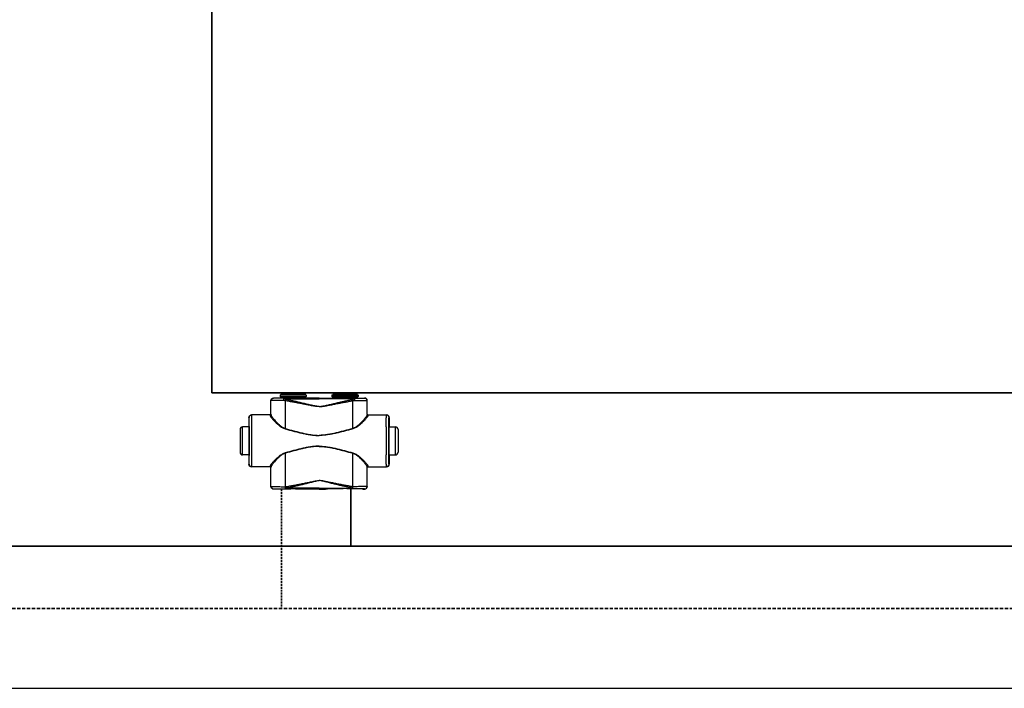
# Model space of a CAD drawing. Header units: millimetres. Extents: x 60394 to 199354, y 20895 to 166073.
# Tile 40 of 256: x 71667 to 72617, y 20895 to 21540. Entities that reach past the tile are written whole.
import ezdxf

# ---------------------------------------------------------------- set-up
doc = ezdxf.new("R2010")
doc.units = ezdxf.units.MM
doc.linetypes.add('VERDECKT', pattern=[9.525, 6.35, -3.175])
for name, color, linetype, lineweight in [('UT_SCHÉMA_PŘÍVOD', 10, 'Continuous', 35), ('UT_SCHÉMA_ZPÁTEČKA', 172, 'VERDECKT', 35), ('UT_ZAŘÍZENÍ - OT', 3, 'Continuous', 35)]:
    doc.layers.add(name, color=color, linetype=linetype, lineweight=lineweight)

msp = doc.modelspace()

# ---------------------------------------------------------------- linework, layer by layer
at = {"color": 0, "linetype": 'Continuous'}
for p, q in [((71918.89, 21178.27), (71918.59, 21177.97)), ((71943.79, 21177.97), (71918.59, 21177.97)), ((71918.59, 21177.97), (71918.59, 21176.57)), ((71918.59, 21176.57), (71919.54, 21175.62)), ((71918.59, 21176.57), (71943.79, 21176.57)), ((71943.49, 21178.27), (71918.89, 21178.27)), ((71942.69, 21179.07), (71919.69, 21179.07)), ((71919.69, 21179.07), (71919.69, 21178.37)), ((71942.69, 21178.37), (71919.69, 21178.37)), ((71941.59, 21180.17), (71920.79, 21180.17)), ((71942.69, 21179.07), (71942.69, 21178.37)), ((71943.79, 21176.57), (71942.83, 21175.62)), ((71943.49, 21178.27), (71943.79, 21177.97)), ((71943.79, 21177.97), (71943.79, 21176.57)), ((71968.89, 21178.27), (71968.59, 21177.97)), ((71968.59, 21177.97), (71993.79, 21177.97)), ((71968.59, 21177.97), (71968.59, 21176.57)), ((71993.79, 21176.57), (71968.59, 21176.57)), ((71968.59, 21176.57), (71969.54, 21175.62)), ((71968.89, 21178.27), (71993.49, 21178.27)), ((71969.69, 21179.07), (71969.69, 21178.37)), ((71969.69, 21179.07), (71992.69, 21179.07)), ((71969.69, 21178.37), (71992.69, 21178.37)), ((71970.79, 21180.17), (71991.59, 21180.17)), ((71992.69, 21179.07), (71992.69, 21178.37)), ((71993.79, 21176.57), (71992.83, 21175.62)), ((71993.49, 21178.27), (71993.79, 21177.97)), ((71993.79, 21177.97), (71993.79, 21176.57)), ((71909.81, 21172.45), (71909.69, 21172.57)), ((71909.69, 21159.57), (71909.69, 21172.57)), ((71912.31, 21174.95), (71912.19, 21175.07)), ((71913.84, 21175.07), (71912.19, 21175.07)), ((71914.19, 21174.97), (71913.84, 21175.07)), ((71919.54, 21175.62), (71942.83, 21175.62)), ((71919.69, 21175.26), (71942.69, 21175.26)), ((71919.69, 21175.26), (71919.69, 21174.9)), ((71927.33, 21174.88), (71922.48, 21174.88)), ((71922.48, 21174.18), (71922.48, 21174.88)), ((71922.48, 21174.18), (71956.19, 21174.18)), ((71956.19, 21174.88), (71935.04, 21174.88)), ((71942.69, 21175.26), (71942.69, 21174.9)), ((71949.94, 21175.07), (71948.19, 21174.97)), ((71956.19, 21175.07), (71949.94, 21175.07)), ((71956.19, 21175.07), (71962.44, 21175.07)), ((71956.19, 21174.88), (71977.33, 21174.88)), ((71989.89, 21174.18), (71956.19, 21174.18)), ((71962.44, 21175.07), (71964.19, 21174.97)), ((71992.83, 21175.62), (71969.54, 21175.62)), ((71992.69, 21175.26), (71969.69, 21175.26)), ((71969.69, 21175.26), (71969.69, 21174.9)), ((71985.04, 21174.88), (71989.89, 21174.88)), ((71989.89, 21174.18), (71989.89, 21174.88)), ((71992.69, 21175.26), (71992.69, 21174.9)), ((71998.19, 21174.97), (71998.53, 21175.07)), ((71998.53, 21175.07), (72000.19, 21175.07)), ((72000.06, 21174.95), (72000.19, 21175.07)), ((72002.56, 21172.45), (72002.69, 21172.57)), ((72002.69, 21159.57), (72002.69, 21172.57)), ((71908.99, 21158.77), (71890.99, 21158.77)), ((71909.69, 21159.57), (71909.79, 21159.57)), ((72002.69, 21159.57), (72002.58, 21159.57)), ((72003.38, 21158.77), (72021.39, 21158.77)), ((71888.73, 21147.27), (71882.49, 21147.27)), ((71882.49, 21120.27), (71882.49, 21147.27)), ((71888.7, 21156.27), (71888.49, 21156.27)), ((71888.49, 21156.27), (71888.49, 21148.12)), ((71888.49, 21148.12), (71888.7, 21147.77)), ((71888.88, 21147.76), (71888.88, 21147.77)), ((72023.49, 21147.76), (72023.49, 21147.77)), ((72023.64, 21147.27), (72029.89, 21147.27)), ((72023.68, 21156.27), (72023.89, 21156.27)), ((72023.89, 21148.12), (72023.68, 21147.77)), ((72023.89, 21156.27), (72023.89, 21148.12)), ((72029.89, 21120.27), (72029.89, 21147.27)), ((71879.99, 21144.77), (71879.99, 21122.77)), ((72032.39, 21144.77), (72032.39, 21122.77)), ((71888.73, 21120.27), (71882.49, 21120.27)), ((71888.7, 21119.77), (71888.49, 21119.42)), ((71888.49, 21119.42), (71888.49, 21111.27)), ((71888.88, 21119.77), (71888.88, 21119.78)), ((72023.49, 21119.77), (72023.49, 21119.78)), ((72023.64, 21120.27), (72029.89, 21120.27)), ((72023.68, 21119.77), (72023.89, 21119.42)), ((72023.89, 21119.42), (72023.89, 21111.27)), ((71888.49, 21111.27), (71888.7, 21111.27)), ((72023.89, 21111.27), (72023.68, 21111.27)), ((71908.99, 21108.77), (71890.99, 21108.77)), ((71909.79, 21107.97), (71909.69, 21107.97)), ((71909.69, 21089.87), (71909.69, 21107.97)), ((72002.58, 21107.97), (72002.69, 21107.97)), ((72002.69, 21089.87), (72002.69, 21107.97)), ((72003.38, 21108.77), (72021.39, 21108.77)), ((71909.69, 21089.87), (71909.8, 21089.99)), ((71912.19, 21087.37), (71912.3, 21087.49)), ((71913.84, 21087.37), (71912.19, 21087.37)), ((71914.19, 21087.48), (71913.84, 21087.37)), ((71923.73, 21089.62), (71923.91, 21089.62)), ((71924.05, 21087.56), (71924.23, 21087.56)), ((71956.19, 21088.31), (71924.23, 21088.31)), ((71924.23, 21087.56), (71924.23, 21088.31)), ((71924.23, 21087.56), (71925.49, 21087.56)), ((71936.88, 21087.56), (71956.19, 21087.56)), ((71949.94, 21087.37), (71948.19, 21087.48)), ((71956.19, 21087.37), (71949.94, 21087.37)), ((71956.19, 21088.31), (71988.14, 21088.31)), ((71975.49, 21087.56), (71956.19, 21087.56)), ((71956.19, 21087.37), (71962.44, 21087.37)), ((71962.44, 21087.37), (71964.19, 21087.48)), ((71988.14, 21087.56), (71986.88, 21087.56)), ((71988.14, 21087.56), (71988.14, 21088.31)), ((71988.32, 21087.56), (71988.14, 21087.56)), ((71988.64, 21089.62), (71988.46, 21089.62)), ((71998.19, 21087.48), (71998.53, 21087.37)), ((71998.53, 21087.37), (72000.19, 21087.37)), ((72000.19, 21087.37), (72000.07, 21087.49)), ((72002.69, 21089.87), (72002.57, 21089.99))]:
    msp.add_line(p, q, dxfattribs=at)
msp.add_line((64740.61, 20895.36), (199354.39, 20895.36))
for centre, radius, start, end in [((71920.79, 21179.07), 1.1, 90, 180), ((71920.79, 21178.37), 1.1, 180, 185.21872), ((71941.59, 21179.07), 1.1, 0, 90), ((71941.59, 21178.37), 1.1, 354.78128, 0), ((71970.79, 21179.07), 1.1, 90, 180), ((71970.79, 21178.37), 1.1, 180, 185.21872), ((71991.59, 21179.07), 1.1, 0, 90), ((71991.59, 21178.37), 1.1, 354.78128, 0), ((71912.31, 21172.45), 2.5, 90.00246, 179.99754), ((71919.19, 21175.26), 0.5, 0, 45), ((71943.19, 21175.26), 0.5, 135, 180), ((71969.19, 21175.26), 0.5, 0, 45), ((71993.19, 21175.26), 0.5, 135, 180), ((72000.06, 21172.45), 2.5, 0.00246, 89.99754), ((71891.2, 21156.27), 2.5, 90.00225, 180.00111), ((71908.99, 21159.57), 0.8, 270.0036, 359.99724), ((72003.38, 21159.57), 0.8, 180.00276, 269.9964), ((72021.18, 21156.27), 2.5, 359.99889, 89.99775), ((71882.49, 21144.77), 2.5, 90, 180), ((69449.02, 21133.77), 2442.41, 359.68325, 0.31675), ((74463.35, 21133.77), 2442.41, 179.68325, 180.31675), ((72029.89, 21144.77), 2.5, 0, 90), ((71882.49, 21122.77), 2.5, 180, 270), ((72029.89, 21122.77), 2.5, 270, 0), ((71891.2, 21111.27), 2.5, 179.99889, 269.99775), ((72021.18, 21111.27), 2.5, 270.00225, 0.00111), ((71908.99, 21107.97), 0.8, 0.00276, 89.9964), ((72003.38, 21107.97), 0.8, 90.0036, 179.99724), ((71912.3, 21089.99), 2.5, 180.00246, 269.99754), ((72000.07, 21089.99), 2.5, 270.00246, 359.99754)]:
    msp.add_arc(centre, radius, start, end, dxfattribs=at)
at = {"color": 0, "linetype": 'Continuous', "extrusion": (0, 0, -1)}
for centre, major_axis, ratio, start_param, end_param in [((71912.19, 21172.57), (-1.77, 1.77), 0.999973, -0.785384, 0.785384), ((71931.19, 21174.97), (-17, 0), 0.005236, 4.941076, 6.283185), ((71931.19, 21174.97), (-17, 0), 0.005236, 3.141593, 4.483702), ((71890.99, 21156.27), (-2.5, 0), 0.999945, 0, 1.570796), ((71908.89, 21159.57), (-0.8, 0), 0.999986, -3.141593, -1.659157), ((71888.7, 21133.77), (0, 14), 0.010472, 0, 3.141593), ((71890.99, 21111.27), (-2.5, 0), 0.999945, -1.570796, 0), ((71908.89, 21107.97), (0.8, 0), 0.999986, -1.395381, 0), ((71912.19, 21089.87), (1.77, 1.77), 0.999973, -3.926977, -2.356208), ((71931.19, 21087.48), (-17, 0), 0.005236, 0, 1.229157), ((71931.19, 21087.48), (-17, 0), 0.005236, 1.912436, 3.141593)]:
    msp.add_ellipse(centre, major_axis=major_axis, ratio=ratio, start_param=start_param, end_param=end_param, dxfattribs=at)
at = {"color": 0, "linetype": 'Continuous'}
for centre, major_axis, ratio, start_param, end_param in [((71981.19, 21174.97), (17, 0), 0.005236, 3.141593, 4.483702), ((71981.19, 21174.97), (17, 0), 0.005236, 4.941076, 6.283185), ((72000.19, 21172.57), (1.77, 1.77), 0.999973, -0.785384, 0.785384), ((72003.49, 21159.57), (0.8, 0), 0.999986, -3.141593, -1.659157), ((72021.39, 21156.27), (2.5, 0), 0.999945, 0, 1.570796), ((72023.68, 21133.77), (0, 14), 0.010472, 0, 3.141593), ((72021.39, 21111.27), (2.5, 0), 0.999945, -1.570796, 0), ((72003.49, 21107.97), (-0.8, 0), 0.999986, -1.395381, 0), ((71981.19, 21087.48), (17, 0), 0.005236, 1.912436, 3.141593), ((71981.19, 21087.48), (17, 0), 0.005236, 0, 1.229157), ((72000.19, 21089.87), (-1.77, 1.77), 0.999973, -3.926977, -2.356208)]:
    msp.add_ellipse(centre, major_axis=major_axis, ratio=ratio, start_param=start_param, end_param=end_param, dxfattribs=at)
for points, knots in [([(71921.87, 21172.76), (71921.04, 21172.76), (71919.43, 21172.75), (71917.46, 21172.73), (71916, 21172.71), (71914.99, 21172.69), (71914.06, 21172.67), (71913.21, 21172.65), (71912.45, 21172.63), (71911.78, 21172.61), (71911.2, 21172.58), (71910.78, 21172.56), (71910.49, 21172.55), (71910.32, 21172.53), (71910.17, 21172.52), (71910.04, 21172.51), (71909.95, 21172.49), (71909.88, 21172.48), (71909.83, 21172.47), (71909.81, 21172.46), (71909.81, 21172.45)], [0, 0, 0, 0, 0.207034, 0.39928, 0.488214, 0.57154, 0.648707, 0.71921, 0.782588, 0.838437, 0.886403, 0.926186, 0.942933, 0.957549, 0.970012, 0.98031, 0.988432, 0.994377, 0.998178, 1, 1, 1, 1]), ([(71909.82, 21159.04), (71909.82, 21160.16), (71909.81, 21164.63), (71909.81, 21169.1), (71909.81, 21172.45)], [0, 0, 0, 0, 0.250733, 1, 1, 1, 1]), ([(71922.48, 21174.88), (71921.78, 21174.88), (71920.42, 21174.88), (71918.76, 21174.89), (71917.52, 21174.89), (71916.68, 21174.9), (71915.89, 21174.9), (71915.18, 21174.9), (71914.53, 21174.91), (71913.97, 21174.91), (71913.48, 21174.92), (71913.13, 21174.92), (71912.89, 21174.93), (71912.74, 21174.93), (71912.61, 21174.93), (71912.51, 21174.94), (71912.43, 21174.94), (71912.39, 21174.94), (71912.36, 21174.94), (71912.34, 21174.94), (71912.32, 21174.95), (71912.31, 21174.95), (71912.31, 21174.95), (71912.31, 21174.95)], [0, 0, 0, 0, 0.207653, 0.400343, 0.489423, 0.572844, 0.650059, 0.720565, 0.783909, 0.839692, 0.887568, 0.927242, 0.943927, 0.958477, 0.970869, 0.981088, 0.989117, 0.992306, 0.994945, 0.997032, 0.998568, 0.999554, 1, 1, 1, 1]), ([(71922.48, 21174.88), (71922.4, 21174.88), (71922.29, 21174.77), (71922.22, 21174.63), (71922.15, 21174.48), (71922.07, 21174.26), (71922, 21173.94), (71921.94, 21173.58), (71921.89, 21173.18), (71921.87, 21172.9), (71921.87, 21172.76)], [0, 0, 0, 0, 0.117156, 0.161001, 0.211236, 0.330442, 0.472834, 0.634922, 0.812344, 1, 1, 1, 1]), ([(71922.48, 21174.18), (71922.36, 21173.98), (71922.13, 21173.51), (71921.95, 21173.03), (71921.87, 21172.76)], [0, 0, 0, 0, 0.464895, 1, 1, 1, 1]), ([(71923.73, 21172.4), (71923.57, 21172.42), (71922.95, 21172.52), (71922.33, 21172.65), (71921.87, 21172.76)], [0, 0, 0, 0, 0.252579, 1, 1, 1, 1]), ([(71924.06, 21173.74), (71923.92, 21173.77), (71923.39, 21173.89), (71922.87, 21174.05), (71922.48, 21174.18)], [0, 0, 0, 0, 0.253704, 1, 1, 1, 1]), ([(71924.06, 21173.74), (71923.99, 21173.54), (71923.87, 21173.09), (71923.78, 21172.64), (71923.73, 21172.4)], [0, 0, 0, 0, 0.464569, 1, 1, 1, 1]), ([(71956.19, 21166.76), (71956.19, 21166.76), (71955.5, 21166.76), (71954.12, 21166.84), (71952.07, 21167.12), (71950.03, 21167.47), (71947.32, 21167.98), (71943.94, 21168.64), (71939.89, 21169.44), (71935.85, 21170.22), (71931.81, 21170.98), (71927.77, 21171.71), (71925.08, 21172.18), (71923.73, 21172.4)], [0.5000015, 0.5000015, 0.5000015, 0.5000015, 0.500002, 0.5313979, 0.5627848, 0.5941575, 0.6255147, 0.6881766, 0.7507583, 0.8132458, 0.8756245, 0.9378805, 1, 1, 1, 1]), ([(71923.75, 21145.63), (71923.75, 21147.87), (71923.74, 21156.79), (71923.74, 21165.72), (71923.73, 21172.4)], [0, 0, 0, 0, 0.250952, 1, 1, 1, 1]), ([(71956.19, 21166.94), (71956.19, 21166.94), (71955.84, 21166.94), (71955.15, 21166.97), (71953.78, 21167.1), (71952.08, 21167.38), (71950.05, 21167.81), (71948.04, 21168.26), (71946.03, 21168.74), (71943.36, 21169.37), (71940.03, 21170.17), (71936.03, 21171.12), (71932.04, 21172.03), (71928.05, 21172.91), (71925.39, 21173.47), (71924.06, 21173.74)], [0.499995, 0.499995, 0.499995, 0.499995, 0.4999958, 0.5157333, 0.5314718, 0.5629204, 0.5943483, 0.6257534, 0.6571339, 0.6884877, 0.7511054, 0.813586, 0.8759088, 0.9380534, 1, 1, 1, 1]), ([(71935.04, 21174.88), (71934.4, 21174.88), (71933.12, 21174.85), (71931.19, 21174.83), (71929.25, 21174.85), (71927.97, 21174.88), (71927.33, 21174.88)], [0, 0, 0, 0, 0.248355, 0.5, 0.751645, 1, 1, 1, 1]), ([(71956.19, 21166.94), (71956.19, 21166.94), (71956.53, 21166.94), (71957.22, 21166.97), (71958.59, 21167.1), (71960.29, 21167.38), (71962.32, 21167.81), (71964.33, 21168.26), (71966.34, 21168.74), (71969.01, 21169.37), (71972.34, 21170.17), (71976.34, 21171.12), (71980.33, 21172.03), (71984.32, 21172.91), (71986.98, 21173.47), (71988.31, 21173.74)], [0.499995, 0.499995, 0.499995, 0.499995, 0.4999958, 0.5157333, 0.5314718, 0.5629204, 0.5943483, 0.6257534, 0.6571339, 0.6884877, 0.7511054, 0.813586, 0.8759088, 0.9380534, 1, 1, 1, 1]), ([(71956.19, 21166.76), (71956.19, 21166.76), (71956.88, 21166.76), (71958.26, 21166.84), (71960.31, 21167.12), (71962.34, 21167.47), (71965.05, 21167.98), (71968.43, 21168.64), (71972.48, 21169.44), (71976.52, 21170.22), (71980.56, 21170.98), (71984.6, 21171.71), (71987.29, 21172.18), (71988.64, 21172.4)], [0.5000015, 0.5000015, 0.5000015, 0.5000015, 0.500002, 0.5313979, 0.5627848, 0.5941575, 0.6255147, 0.6881766, 0.7507583, 0.8132458, 0.8756245, 0.9378805, 1, 1, 1, 1]), ([(71977.33, 21174.88), (71977.97, 21174.88), (71979.25, 21174.85), (71981.19, 21174.83), (71983.12, 21174.85), (71984.4, 21174.88), (71985.04, 21174.88)], [0, 0, 0, 0, 0.248355, 0.5, 0.751645, 1, 1, 1, 1]), ([(71988.31, 21173.74), (71988.45, 21173.77), (71988.98, 21173.89), (71989.5, 21174.05), (71989.89, 21174.18)], [0, 0, 0, 0, 0.253704, 1, 1, 1, 1]), ([(71988.31, 21173.74), (71988.38, 21173.54), (71988.5, 21173.09), (71988.59, 21172.64), (71988.64, 21172.4)], [0, 0, 0, 0, 0.464569, 1, 1, 1, 1]), ([(71988.62, 21145.63), (71988.62, 21147.87), (71988.63, 21156.79), (71988.63, 21165.72), (71988.64, 21172.4)], [0, 0, 0, 0, 0.250952, 1, 1, 1, 1]), ([(71988.64, 21172.4), (71988.8, 21172.42), (71989.42, 21172.52), (71990.04, 21172.65), (71990.5, 21172.76)], [0, 0, 0, 0, 0.252579, 1, 1, 1, 1]), ([(71989.89, 21174.88), (71990.59, 21174.88), (71991.95, 21174.88), (71993.61, 21174.89), (71994.85, 21174.89), (71995.7, 21174.9), (71996.48, 21174.9), (71997.2, 21174.9), (71997.84, 21174.91), (71998.41, 21174.91), (71998.89, 21174.92), (71999.25, 21174.92), (71999.49, 21174.93), (71999.63, 21174.93), (71999.76, 21174.93), (71999.86, 21174.94), (71999.94, 21174.94), (71999.98, 21174.94), (72000.01, 21174.94), (72000.03, 21174.94), (72000.05, 21174.95), (72000.06, 21174.95), (72000.06, 21174.95), (72000.06, 21174.95)], [0, 0, 0, 0, 0.207653, 0.400343, 0.489423, 0.572844, 0.650059, 0.720565, 0.783909, 0.839692, 0.887568, 0.927242, 0.943927, 0.958477, 0.970869, 0.981088, 0.989117, 0.992306, 0.994945, 0.997032, 0.998568, 0.999554, 1, 1, 1, 1]), ([(71989.89, 21174.88), (71989.98, 21174.88), (71990.08, 21174.77), (71990.16, 21174.63), (71990.23, 21174.48), (71990.3, 21174.26), (71990.38, 21173.94), (71990.44, 21173.58), (71990.48, 21173.18), (71990.5, 21172.9), (71990.5, 21172.76)], [0, 0, 0, 0, 0.117156, 0.161001, 0.211236, 0.330442, 0.472834, 0.634922, 0.812344, 1, 1, 1, 1]), ([(71989.89, 21174.18), (71990.01, 21173.98), (71990.24, 21173.51), (71990.42, 21173.03), (71990.5, 21172.76)], [0, 0, 0, 0, 0.464895, 1, 1, 1, 1]), ([(71990.5, 21172.76), (71991.34, 21172.76), (71992.94, 21172.75), (71994.91, 21172.73), (71996.37, 21172.71), (71997.38, 21172.69), (71998.31, 21172.67), (71999.16, 21172.65), (71999.92, 21172.63), (72000.59, 21172.61), (72001.17, 21172.58), (72001.59, 21172.56), (72001.88, 21172.55), (72002.05, 21172.53), (72002.2, 21172.52), (72002.33, 21172.51), (72002.42, 21172.49), (72002.5, 21172.48), (72002.54, 21172.47), (72002.56, 21172.46), (72002.56, 21172.45)], [0, 0, 0, 0, 0.207034, 0.39928, 0.488214, 0.57154, 0.648707, 0.71921, 0.782588, 0.838437, 0.886403, 0.926186, 0.942933, 0.957549, 0.970012, 0.98031, 0.988432, 0.994377, 0.998178, 1, 1, 1, 1]), ([(72002.55, 21159.04), (72002.55, 21160.16), (72002.56, 21164.63), (72002.56, 21169.1), (72002.56, 21172.45)], [0, 0, 0, 0, 0.250733, 1, 1, 1, 1]), ([(71891.39, 21147.27), (71891.39, 21148.11), (71891.38, 21149.71), (71891.36, 21151.65), (71891.35, 21153.06), (71891.33, 21154.02), (71891.32, 21154.89), (71891.31, 21155.68), (71891.3, 21156.39), (71891.28, 21157), (71891.27, 21157.53), (71891.26, 21157.91), (71891.25, 21158.17), (71891.24, 21158.32), (71891.23, 21158.46), (71891.23, 21158.57), (71891.22, 21158.65), (71891.21, 21158.71), (71891.21, 21158.75), (71891.2, 21158.77), (71891.2, 21158.77), (71891.2, 21158.77)], [0, 0, 0, 0, 0.218984, 0.416191, 0.505653, 0.588551, 0.664564, 0.733396, 0.794781, 0.848478, 0.894279, 0.932006, 0.947796, 0.961515, 0.973152, 0.982695, 0.990138, 0.995479, 0.998726, 0.999584, 1, 1, 1, 1]), ([(71908.99, 21158.77), (71908.99, 21158.77), (71908.99, 21158.77), (71908.99, 21158.76), (71909, 21158.75), (71909, 21158.73), (71909, 21158.69), (71909, 21158.64), (71909.01, 21158.56), (71909.01, 21158.47), (71909.01, 21158.37), (71909.02, 21158.29), (71909.02, 21158.25)], [0, 0, 0, 0, 0.005122, 0.017304, 0.037118, 0.064661, 0.143035, 0.252499, 0.393016, 0.564526, 0.766907, 1, 1, 1, 1]), ([(71909.82, 21159.04), (71909.82, 21158.93), (71909.78, 21158.73), (71909.6, 21158.47), (71909.33, 21158.29), (71909.12, 21158.25), (71909.02, 21158.25)], [0, 0, 0, 0, 0.247572, 0.496581, 0.747591, 1, 1, 1, 1]), ([(71909.02, 21158.25), (71909.02, 21158.19), (71909.04, 21158.05), (71909.11, 21157.83), (71909.22, 21157.58), (71909.43, 21157.19), (71909.79, 21156.65), (71910.32, 21155.94), (71910.96, 21155.16), (71912, 21153.98), (71913.5, 21152.39), (71915.54, 21150.43), (71917.45, 21148.79), (71919.15, 21147.52), (71921.01, 21146.32), (71922.55, 21145.59), (71923.64, 21145.3)], [0, 0, 0, 0, 0.009694, 0.02127, 0.034861, 0.050494, 0.087694, 0.13227, 0.183417, 0.240322, 0.368483, 0.511765, 0.666448, 0.747227, 0.829948, 1, 1, 1, 1]), ([(71909.79, 21159.57), (71909.79, 21159.57), (71909.79, 21159.57), (71909.79, 21159.56), (71909.8, 21159.55), (71909.8, 21159.53), (71909.8, 21159.49), (71909.8, 21159.43), (71909.81, 21159.36), (71909.81, 21159.26), (71909.81, 21159.16), (71909.82, 21159.08), (71909.82, 21159.04)], [0, 0, 0, 0, 0.005057, 0.017214, 0.037015, 0.06455, 0.142921, 0.252392, 0.392925, 0.564459, 0.766871, 1, 1, 1, 1]), ([(71909.82, 21159.04), (71909.82, 21158.97), (71909.84, 21158.82), (71909.91, 21158.59), (71910.01, 21158.33), (71910.21, 21157.93), (71910.55, 21157.37), (71911.05, 21156.64), (71911.65, 21155.83), (71912.63, 21154.62), (71914.04, 21152.99), (71915.97, 21150.97), (71917.79, 21149.28), (71919.41, 21147.97), (71921.18, 21146.71), (71922.68, 21145.94), (71923.75, 21145.63)], [0, 0, 0, 0, 0.010286, 0.022433, 0.036551, 0.052653, 0.090607, 0.135698, 0.187142, 0.244158, 0.372094, 0.514728, 0.6685, 0.748767, 0.830965, 1, 1, 1, 1]), ([(72002.55, 21159.04), (72002.55, 21158.97), (72002.53, 21158.82), (72002.46, 21158.59), (72002.36, 21158.33), (72002.16, 21157.93), (72001.83, 21157.37), (72001.33, 21156.64), (72000.72, 21155.83), (71999.74, 21154.62), (71998.33, 21152.99), (71996.4, 21150.97), (71994.58, 21149.28), (71992.97, 21147.97), (71991.19, 21146.71), (71989.69, 21145.94), (71988.62, 21145.63)], [0, 0, 0, 0, 0.010286, 0.022433, 0.036551, 0.052653, 0.090607, 0.135698, 0.187142, 0.244158, 0.372094, 0.514728, 0.6685, 0.748767, 0.830965, 1, 1, 1, 1]), ([(72003.35, 21158.25), (72003.35, 21158.19), (72003.33, 21158.05), (72003.26, 21157.83), (72003.15, 21157.58), (72002.94, 21157.19), (72002.58, 21156.65), (72002.05, 21155.94), (72001.41, 21155.16), (72000.37, 21153.98), (71998.87, 21152.39), (71996.83, 21150.43), (71994.92, 21148.79), (71993.22, 21147.52), (71991.36, 21146.32), (71989.82, 21145.59), (71988.73, 21145.3)], [0, 0, 0, 0, 0.009694, 0.02127, 0.034861, 0.050494, 0.087694, 0.13227, 0.183417, 0.240322, 0.368483, 0.511765, 0.666448, 0.747227, 0.829948, 1, 1, 1, 1]), ([(72002.58, 21159.57), (72002.58, 21159.57), (72002.58, 21159.57), (72002.58, 21159.56), (72002.58, 21159.55), (72002.57, 21159.53), (72002.57, 21159.49), (72002.57, 21159.43), (72002.56, 21159.36), (72002.56, 21159.26), (72002.56, 21159.16), (72002.55, 21159.08), (72002.55, 21159.04)], [0, 0, 0, 0, 0.005057, 0.017214, 0.037015, 0.06455, 0.142921, 0.252392, 0.392925, 0.564459, 0.766871, 1, 1, 1, 1]), ([(72002.55, 21159.04), (72002.55, 21158.93), (72002.6, 21158.73), (72002.77, 21158.47), (72003.04, 21158.29), (72003.25, 21158.25), (72003.35, 21158.25)], [0, 0, 0, 0, 0.247572, 0.496581, 0.747591, 1, 1, 1, 1]), ([(72003.38, 21158.77), (72003.38, 21158.77), (72003.38, 21158.77), (72003.38, 21158.76), (72003.38, 21158.75), (72003.37, 21158.73), (72003.37, 21158.69), (72003.37, 21158.64), (72003.36, 21158.56), (72003.36, 21158.47), (72003.36, 21158.37), (72003.35, 21158.29), (72003.35, 21158.25)], [0, 0, 0, 0, 0.005122, 0.017304, 0.037118, 0.064661, 0.143035, 0.252499, 0.393016, 0.564526, 0.766907, 1, 1, 1, 1]), ([(72020.98, 21147.27), (72020.98, 21148.11), (72020.99, 21149.71), (72021.01, 21151.65), (72021.03, 21153.06), (72021.04, 21154.02), (72021.05, 21154.89), (72021.06, 21155.68), (72021.08, 21156.39), (72021.09, 21157), (72021.1, 21157.53), (72021.11, 21157.91), (72021.12, 21158.17), (72021.13, 21158.32), (72021.14, 21158.46), (72021.15, 21158.57), (72021.15, 21158.65), (72021.16, 21158.71), (72021.17, 21158.75), (72021.17, 21158.77), (72021.17, 21158.77), (72021.18, 21158.77)], [0, 0, 0, 0, 0.218984, 0.416191, 0.505653, 0.588551, 0.664564, 0.733396, 0.794781, 0.848478, 0.894279, 0.932006, 0.947796, 0.961515, 0.973152, 0.982695, 0.990138, 0.995479, 0.998726, 0.999584, 1, 1, 1, 1]), ([(71888.88, 21147.77), (71888.87, 21148.4), (71888.86, 21149.59), (71888.85, 21151.04), (71888.83, 21152.09), (71888.82, 21152.79), (71888.81, 21153.43), (71888.8, 21154.01), (71888.79, 21154.53), (71888.77, 21154.98), (71888.76, 21155.37), (71888.75, 21155.64), (71888.74, 21155.83), (71888.74, 21155.95), (71888.73, 21156.04), (71888.72, 21156.12), (71888.72, 21156.18), (71888.71, 21156.23), (71888.7, 21156.25), (71888.7, 21156.27), (71888.7, 21156.27)], [0, 0, 0, 0, 0.221931, 0.420259, 0.509783, 0.592499, 0.668149, 0.736495, 0.797321, 0.850436, 0.895675, 0.932895, 0.948462, 0.961984, 0.973451, 0.982856, 0.990196, 0.99547, 0.998697, 1, 1, 1, 1]), ([(71888.88, 21119.78), (71888.9, 21121.98), (71888.92, 21126.64), (71888.94, 21133.77), (71888.92, 21140.9), (71888.9, 21145.56), (71888.88, 21147.76)], [0, 0, 0, 0, 0.235226, 0.499987, 0.764754, 1, 1, 1, 1]), ([(72023.49, 21119.78), (72023.47, 21121.98), (72023.45, 21126.64), (72023.44, 21133.77), (72023.45, 21140.9), (72023.47, 21145.56), (72023.49, 21147.76)], [0, 0, 0, 0, 0.235226, 0.499987, 0.764754, 1, 1, 1, 1]), ([(72023.49, 21147.77), (72023.5, 21148.4), (72023.51, 21149.59), (72023.52, 21151.04), (72023.54, 21152.09), (72023.55, 21152.79), (72023.56, 21153.43), (72023.57, 21154.01), (72023.58, 21154.53), (72023.6, 21154.98), (72023.61, 21155.37), (72023.62, 21155.64), (72023.63, 21155.83), (72023.64, 21155.95), (72023.64, 21156.04), (72023.65, 21156.12), (72023.66, 21156.18), (72023.66, 21156.23), (72023.67, 21156.25), (72023.67, 21156.27), (72023.68, 21156.27)], [0, 0, 0, 0, 0.221931, 0.420259, 0.509783, 0.592499, 0.668149, 0.736495, 0.797321, 0.850436, 0.895675, 0.932895, 0.948462, 0.961984, 0.973451, 0.982856, 0.990196, 0.99547, 0.998697, 1, 1, 1, 1]), ([(71923.75, 21145.63), (71923.74, 21145.6), (71923.71, 21145.49), (71923.67, 21145.38), (71923.64, 21145.3)], [0, 0, 0, 0, 0.258378, 1, 1, 1, 1]), ([(71923.64, 21145.3), (71926.31, 21144.58), (71930.31, 21143.5), (71935.67, 21142.13), (71939.71, 21141.16), (71943.78, 21140.28), (71947.88, 21139.56), (71951.33, 21139.14), (71954.1, 21138.97), (71955.49, 21138.94), (71956.19, 21138.94), (71956.19, 21138.94)], [0, 0, 0, 0, 0.1245061, 0.1869228, 0.2494269, 0.3120016, 0.3746311, 0.4372993, 0.4686472, 0.4999998, 0.5, 0.5, 0.5, 0.5]), ([(71923.75, 21145.63), (71926.4, 21144.89), (71930.39, 21143.79), (71935.72, 21142.38), (71939.75, 21141.38), (71943.8, 21140.47), (71947.89, 21139.72), (71951.34, 21139.29), (71954.1, 21139.11), (71955.49, 21139.08), (71956.19, 21139.08), (71956.19, 21139.08)], [0, 0, 0, 0, 0.1244767, 0.1868883, 0.2493924, 0.3119715, 0.3746087, 0.437287, 0.4686409, 0.4999998, 0.5, 0.5, 0.5, 0.5]), ([(71988.62, 21145.63), (71985.97, 21144.89), (71981.99, 21143.79), (71976.65, 21142.38), (71972.62, 21141.38), (71968.57, 21140.47), (71964.48, 21139.72), (71961.04, 21139.29), (71958.27, 21139.11), (71956.88, 21139.08), (71956.19, 21139.08), (71956.19, 21139.08)], [0, 0, 0, 0, 0.1244767, 0.1868883, 0.2493924, 0.3119715, 0.3746087, 0.437287, 0.4686409, 0.4999998, 0.5, 0.5, 0.5, 0.5]), ([(71988.73, 21145.3), (71986.06, 21144.58), (71982.06, 21143.5), (71976.7, 21142.13), (71972.66, 21141.16), (71968.6, 21140.28), (71964.49, 21139.56), (71961.04, 21139.14), (71958.27, 21138.97), (71956.88, 21138.94), (71956.19, 21138.94), (71956.19, 21138.94)], [0, 0, 0, 0, 0.1245061, 0.1869228, 0.2494269, 0.3120016, 0.3746311, 0.4372993, 0.4686472, 0.4999998, 0.5, 0.5, 0.5, 0.5]), ([(71988.62, 21145.63), (71988.63, 21145.6), (71988.66, 21145.49), (71988.7, 21145.38), (71988.73, 21145.3)], [0, 0, 0, 0, 0.258378, 1, 1, 1, 1]), ([(71956.19, 21128.61), (71954.8, 21128.61), (71952.02, 21128.49), (71947.88, 21127.99), (71943.78, 21127.26), (71939.71, 21126.38), (71935.67, 21125.41), (71930.31, 21124.04), (71926.31, 21122.96), (71923.64, 21122.25)], [0.5, 0.5, 0.5, 0.5, 0.5626889, 0.6253582, 0.6879892, 0.7505657, 0.8130716, 0.8754902, 1, 1, 1, 1]), ([(71956.19, 21128.46), (71954.8, 21128.46), (71952.02, 21128.33), (71947.89, 21127.82), (71943.8, 21127.07), (71939.75, 21126.16), (71935.72, 21125.16), (71930.39, 21123.76), (71926.4, 21122.65), (71923.75, 21121.92)], [0.5, 0.5, 0.5, 0.5, 0.5627005, 0.6253799, 0.6880187, 0.7505997, 0.8131057, 0.8755193, 1, 1, 1, 1]), ([(71956.19, 21128.61), (71957.58, 21128.61), (71960.35, 21128.49), (71964.49, 21127.99), (71968.6, 21127.26), (71972.66, 21126.38), (71976.7, 21125.41), (71982.06, 21124.04), (71986.06, 21122.96), (71988.73, 21122.25)], [0.5, 0.5, 0.5, 0.5, 0.5626889, 0.6253582, 0.6879892, 0.7505657, 0.8130716, 0.8754902, 1, 1, 1, 1]), ([(71956.19, 21128.46), (71957.57, 21128.46), (71960.35, 21128.33), (71964.48, 21127.82), (71968.57, 21127.07), (71972.62, 21126.16), (71976.65, 21125.16), (71981.99, 21123.76), (71985.97, 21122.65), (71988.62, 21121.92)], [0.5, 0.5, 0.5, 0.5, 0.5627005, 0.6253799, 0.6880187, 0.7505997, 0.8131057, 0.8755193, 1, 1, 1, 1]), ([(71888.7, 21111.27), (71888.7, 21111.27), (71888.7, 21111.29), (71888.71, 21111.31), (71888.72, 21111.36), (71888.72, 21111.42), (71888.73, 21111.5), (71888.74, 21111.6), (71888.74, 21111.71), (71888.75, 21111.9), (71888.76, 21112.18), (71888.77, 21112.56), (71888.79, 21113.01), (71888.8, 21113.53), (71888.81, 21114.11), (71888.82, 21114.75), (71888.83, 21115.45), (71888.85, 21116.5), (71888.86, 21117.95), (71888.87, 21119.14), (71888.88, 21119.77)], [0, 0, 0, 0, 0.001303, 0.00453, 0.009804, 0.017144, 0.026549, 0.038016, 0.051538, 0.067105, 0.104325, 0.149564, 0.202679, 0.263505, 0.331851, 0.407501, 0.490217, 0.579741, 0.778069, 1, 1, 1, 1]), ([(71891.2, 21108.77), (71891.2, 21108.77), (71891.2, 21108.78), (71891.21, 21108.79), (71891.21, 21108.83), (71891.22, 21108.89), (71891.23, 21108.97), (71891.23, 21109.08), (71891.24, 21109.22), (71891.25, 21109.38), (71891.26, 21109.63), (71891.27, 21110.01), (71891.28, 21110.54), (71891.3, 21111.16), (71891.31, 21111.86), (71891.32, 21112.65), (71891.33, 21113.53), (71891.35, 21114.48), (71891.36, 21115.89), (71891.38, 21117.83), (71891.39, 21119.43), (71891.39, 21120.27)], [0, 0, 0, 0, 0.000416, 0.001274, 0.004521, 0.009862, 0.017305, 0.026849, 0.038485, 0.052204, 0.067994, 0.105721, 0.151522, 0.205219, 0.266604, 0.335437, 0.411449, 0.494347, 0.58381, 0.781016, 1, 1, 1, 1]), ([(71923.64, 21122.25), (71922.55, 21121.95), (71921.01, 21121.23), (71919.15, 21120.02), (71917.45, 21118.75), (71915.54, 21117.11), (71913.5, 21115.15), (71912, 21113.57), (71910.96, 21112.39), (71910.32, 21111.6), (71909.79, 21110.89), (71909.43, 21110.35), (71909.22, 21109.96), (71909.11, 21109.72), (71909.04, 21109.5), (71909.02, 21109.35), (71909.02, 21109.29)], [0, 0, 0, 0, 0.170052, 0.252774, 0.333553, 0.488235, 0.631517, 0.759678, 0.816583, 0.86773, 0.912306, 0.949506, 0.965139, 0.978731, 0.990306, 1, 1, 1, 1]), ([(71923.75, 21121.92), (71922.68, 21121.61), (71921.18, 21120.83), (71919.41, 21119.57), (71917.79, 21118.26), (71915.97, 21116.57), (71914.04, 21114.55), (71912.63, 21112.93), (71911.65, 21111.71), (71911.05, 21110.9), (71910.55, 21110.17), (71910.21, 21109.61), (71910.01, 21109.21), (71909.91, 21108.95), (71909.84, 21108.72), (71909.82, 21108.57), (71909.82, 21108.51)], [0, 0, 0, 0, 0.169036, 0.251233, 0.3315, 0.485272, 0.627906, 0.755842, 0.812858, 0.864302, 0.909393, 0.947347, 0.963449, 0.977567, 0.989714, 1, 1, 1, 1]), ([(71923.75, 21121.92), (71923.74, 21121.94), (71923.71, 21122.06), (71923.67, 21122.17), (71923.64, 21122.25)], [0, 0, 0, 0, 0.258378, 1, 1, 1, 1]), ([(71923.73, 21089.62), (71923.73, 21092.29), (71923.74, 21103.06), (71923.75, 21113.82), (71923.75, 21121.92)], [0, 0, 0, 0, 0.248459, 1, 1, 1, 1]), ([(71988.62, 21121.92), (71988.63, 21121.94), (71988.66, 21122.06), (71988.7, 21122.17), (71988.73, 21122.25)], [0, 0, 0, 0, 0.258378, 1, 1, 1, 1]), ([(71988.62, 21121.92), (71989.69, 21121.61), (71991.19, 21120.83), (71992.97, 21119.57), (71994.58, 21118.26), (71996.4, 21116.57), (71998.33, 21114.55), (71999.74, 21112.93), (72000.72, 21111.71), (72001.33, 21110.9), (72001.83, 21110.17), (72002.16, 21109.61), (72002.36, 21109.21), (72002.46, 21108.95), (72002.53, 21108.72), (72002.55, 21108.57), (72002.55, 21108.51)], [0, 0, 0, 0, 0.169036, 0.251233, 0.3315, 0.485272, 0.627906, 0.755842, 0.812858, 0.864302, 0.909393, 0.947347, 0.963449, 0.977567, 0.989714, 1, 1, 1, 1]), ([(71988.64, 21089.62), (71988.64, 21092.29), (71988.63, 21103.06), (71988.63, 21113.82), (71988.62, 21121.92)], [0, 0, 0, 0, 0.248459, 1, 1, 1, 1]), ([(71988.73, 21122.25), (71989.82, 21121.95), (71991.36, 21121.23), (71993.22, 21120.02), (71994.92, 21118.75), (71996.83, 21117.11), (71998.87, 21115.15), (72000.37, 21113.57), (72001.41, 21112.39), (72002.05, 21111.6), (72002.58, 21110.89), (72002.94, 21110.35), (72003.15, 21109.96), (72003.26, 21109.72), (72003.33, 21109.5), (72003.35, 21109.35), (72003.35, 21109.29)], [0, 0, 0, 0, 0.170052, 0.252774, 0.333553, 0.488235, 0.631517, 0.759678, 0.816583, 0.86773, 0.912306, 0.949506, 0.965139, 0.978731, 0.990306, 1, 1, 1, 1]), ([(72021.18, 21108.77), (72021.17, 21108.77), (72021.17, 21108.78), (72021.17, 21108.79), (72021.16, 21108.83), (72021.15, 21108.89), (72021.15, 21108.97), (72021.14, 21109.08), (72021.13, 21109.22), (72021.12, 21109.38), (72021.11, 21109.63), (72021.1, 21110.01), (72021.09, 21110.54), (72021.08, 21111.16), (72021.06, 21111.86), (72021.05, 21112.65), (72021.04, 21113.53), (72021.03, 21114.48), (72021.01, 21115.89), (72020.99, 21117.83), (72020.98, 21119.43), (72020.98, 21120.27)], [0, 0, 0, 0, 0.000416, 0.001274, 0.004521, 0.009862, 0.017305, 0.026849, 0.038485, 0.052204, 0.067994, 0.105721, 0.151522, 0.205219, 0.266604, 0.335437, 0.411449, 0.494347, 0.58381, 0.781016, 1, 1, 1, 1]), ([(72023.68, 21111.27), (72023.67, 21111.27), (72023.67, 21111.29), (72023.66, 21111.31), (72023.66, 21111.36), (72023.65, 21111.42), (72023.64, 21111.5), (72023.64, 21111.6), (72023.63, 21111.71), (72023.62, 21111.9), (72023.61, 21112.18), (72023.6, 21112.56), (72023.58, 21113.01), (72023.57, 21113.53), (72023.56, 21114.11), (72023.55, 21114.75), (72023.54, 21115.45), (72023.52, 21116.5), (72023.51, 21117.95), (72023.5, 21119.14), (72023.49, 21119.77)], [0, 0, 0, 0, 0.001303, 0.00453, 0.009804, 0.017144, 0.026549, 0.038016, 0.051538, 0.067105, 0.104325, 0.149564, 0.202679, 0.263505, 0.331851, 0.407501, 0.490217, 0.579741, 0.778069, 1, 1, 1, 1]), ([(71909.02, 21109.29), (71909.02, 21109.25), (71909.01, 21109.17), (71909.01, 21109.07), (71909.01, 21108.98), (71909, 21108.91), (71909, 21108.85), (71909, 21108.81), (71909, 21108.79), (71908.99, 21108.78), (71908.99, 21108.77), (71908.99, 21108.77), (71908.99, 21108.77)], [0, 0, 0, 0, 0.233093, 0.435474, 0.606984, 0.747501, 0.856965, 0.935339, 0.962882, 0.982696, 0.994878, 1, 1, 1, 1]), ([(71909.82, 21108.51), (71909.82, 21108.61), (71909.78, 21108.82), (71909.6, 21109.08), (71909.33, 21109.25), (71909.12, 21109.29), (71909.02, 21109.29)], [0, 0, 0, 0, 0.247572, 0.496581, 0.747591, 1, 1, 1, 1]), ([(72002.55, 21108.51), (72002.55, 21108.61), (72002.6, 21108.82), (72002.77, 21109.08), (72003.04, 21109.25), (72003.25, 21109.29), (72003.35, 21109.29)], [0, 0, 0, 0, 0.247572, 0.496581, 0.747591, 1, 1, 1, 1]), ([(72003.35, 21109.29), (72003.35, 21109.25), (72003.36, 21109.17), (72003.36, 21109.07), (72003.36, 21108.98), (72003.37, 21108.91), (72003.37, 21108.85), (72003.37, 21108.81), (72003.38, 21108.79), (72003.38, 21108.78), (72003.38, 21108.77), (72003.38, 21108.77), (72003.38, 21108.77)], [0, 0, 0, 0, 0.233093, 0.435474, 0.606984, 0.747501, 0.856965, 0.935339, 0.962882, 0.982696, 0.994878, 1, 1, 1, 1]), ([(71909.82, 21108.51), (71909.82, 21108.46), (71909.81, 21108.39), (71909.81, 21108.28), (71909.81, 21108.19), (71909.8, 21108.11), (71909.8, 21108.05), (71909.8, 21108.01), (71909.8, 21107.99), (71909.79, 21107.98), (71909.79, 21107.97), (71909.79, 21107.97), (71909.79, 21107.97)], [0, 0, 0, 0, 0.23313, 0.435541, 0.607074, 0.747608, 0.857079, 0.93545, 0.962985, 0.982786, 0.994943, 1, 1, 1, 1]), ([(71909.8, 21089.99), (71909.8, 21091.52), (71909.81, 21097.7), (71909.82, 21103.87), (71909.82, 21108.51)], [0, 0, 0, 0, 0.248801, 1, 1, 1, 1]), ([(72002.57, 21089.99), (72002.57, 21091.52), (72002.56, 21097.7), (72002.56, 21103.87), (72002.55, 21108.51)], [0, 0, 0, 0, 0.248801, 1, 1, 1, 1]), ([(72002.55, 21108.51), (72002.55, 21108.46), (72002.56, 21108.39), (72002.56, 21108.28), (72002.56, 21108.19), (72002.57, 21108.11), (72002.57, 21108.05), (72002.57, 21108.01), (72002.58, 21107.99), (72002.58, 21107.98), (72002.58, 21107.97), (72002.58, 21107.97), (72002.58, 21107.97)], [0, 0, 0, 0, 0.23313, 0.435541, 0.607074, 0.747608, 0.857079, 0.93545, 0.962985, 0.982786, 0.994943, 1, 1, 1, 1]), ([(71923.91, 21089.62), (71925.25, 21089.84), (71927.93, 21090.3), (71931.96, 21091.02), (71935.98, 21091.78), (71939.34, 21092.44), (71942.02, 21092.98), (71944.04, 21093.39), (71946.05, 21093.8), (71948.07, 21094.22), (71950.09, 21094.63), (71951.77, 21094.98), (71953.12, 21095.24), (71954.47, 21095.48), (71955.5, 21095.63), (71956.19, 21095.63)], [0, 0, 0, 0, 0.0621172, 0.1243716, 0.1867502, 0.2492392, 0.2805207, 0.3118245, 0.3431487, 0.3744915, 0.4058513, 0.4372266, 0.4529199, 0.4686172, 0.5, 0.5, 0.5, 0.5]), ([(71924.23, 21088.31), (71925.56, 21088.58), (71928.21, 21089.13), (71932.19, 21090), (71936.17, 21090.92), (71939.49, 21091.71), (71942.15, 21092.35), (71944.14, 21092.85), (71946.14, 21093.34), (71948.13, 21093.85), (71950.13, 21094.35), (71951.79, 21094.76), (71953.13, 21095.08), (71954.47, 21095.37), (71955.5, 21095.55), (71956.19, 21095.55)], [0, 0, 0, 0, 0.0619437, 0.1240868, 0.1864104, 0.2488944, 0.2801902, 0.3115184, 0.3428764, 0.3742614, 0.4056711, 0.4371032, 0.4528275, 0.4685577, 0.5, 0.5, 0.5, 0.5]), ([(71988.46, 21089.62), (71987.12, 21089.84), (71984.44, 21090.3), (71980.41, 21091.02), (71976.39, 21091.78), (71973.03, 21092.44), (71970.35, 21092.98), (71968.33, 21093.39), (71966.32, 21093.8), (71964.3, 21094.22), (71962.28, 21094.63), (71960.6, 21094.98), (71959.25, 21095.24), (71957.9, 21095.48), (71956.87, 21095.63), (71956.19, 21095.63)], [0, 0, 0, 0, 0.0621172, 0.1243716, 0.1867502, 0.2492392, 0.2805207, 0.3118245, 0.3431487, 0.3744915, 0.4058513, 0.4372266, 0.4529199, 0.4686172, 0.5, 0.5, 0.5, 0.5]), ([(71988.14, 21088.31), (71986.81, 21088.58), (71984.16, 21089.13), (71980.18, 21090), (71976.2, 21090.92), (71972.88, 21091.71), (71970.22, 21092.35), (71968.23, 21092.85), (71966.24, 21093.34), (71964.24, 21093.85), (71962.24, 21094.35), (71960.58, 21094.76), (71959.24, 21095.08), (71957.9, 21095.37), (71956.87, 21095.55), (71956.19, 21095.55)], [0, 0, 0, 0, 0.0619437, 0.1240868, 0.1864104, 0.2488944, 0.2801902, 0.3115184, 0.3428764, 0.3742614, 0.4056711, 0.4371032, 0.4528275, 0.4685577, 0.5, 0.5, 0.5, 0.5]), ([(71909.8, 21089.99), (71909.81, 21089.98), (71909.83, 21089.96), (71909.88, 21089.95), (71909.97, 21089.93), (71910.08, 21089.92), (71910.23, 21089.9), (71910.4, 21089.88), (71910.61, 21089.87), (71910.95, 21089.84), (71911.44, 21089.82), (71912.12, 21089.79), (71912.91, 21089.76), (71913.81, 21089.74), (71914.8, 21089.71), (71915.88, 21089.69), (71917.04, 21089.67), (71918.73, 21089.65), (71920.97, 21089.63), (71922.79, 21089.62), (71923.73, 21089.62)], [0, 0, 0, 0, 0.001901, 0.0058, 0.011886, 0.020197, 0.030732, 0.043479, 0.058422, 0.075536, 0.116153, 0.165047, 0.22186, 0.286169, 0.35749, 0.43527, 0.518903, 0.607727, 0.798032, 1, 1, 1, 1]), ([(71912.3, 21087.49), (71912.3, 21087.49), (71912.31, 21087.49), (71912.32, 21087.49), (71912.34, 21087.49), (71912.37, 21087.5), (71912.4, 21087.5), (71912.45, 21087.5), (71912.54, 21087.5), (71912.66, 21087.5), (71912.81, 21087.51), (71912.98, 21087.51), (71913.18, 21087.51), (71913.41, 21087.52), (71913.76, 21087.52), (71914.25, 21087.53), (71914.92, 21087.53), (71915.67, 21087.54), (71916.51, 21087.54), (71917.42, 21087.54), (71918.4, 21087.55), (71919.83, 21087.55), (71921.72, 21087.56), (71923.26, 21087.56), (71924.05, 21087.56)], [0, 0, 0, 0, 0.000442, 0.001439, 0.003, 0.005125, 0.007814, 0.011067, 0.019262, 0.029696, 0.04235, 0.057205, 0.074237, 0.093413, 0.114703, 0.163471, 0.220191, 0.284451, 0.355774, 0.433617, 0.517377, 0.606395, 0.797271, 1, 1, 1, 1]), ([(71924.05, 21087.56), (71924.03, 21087.56), (71923.99, 21087.6), (71923.96, 21087.65), (71923.94, 21087.72), (71923.91, 21087.8), (71923.88, 21087.95), (71923.82, 21088.28), (71923.76, 21088.86), (71923.73, 21089.35), (71923.73, 21089.62)], [0, 0, 0, 0, 0.03281, 0.058939, 0.09263, 0.134005, 0.182986, 0.302653, 0.616803, 1, 1, 1, 1]), ([(71924.23, 21087.56), (71924.21, 21087.56), (71924.17, 21087.6), (71924.14, 21087.65), (71924.12, 21087.72), (71924.09, 21087.8), (71924.05, 21087.95), (71923.99, 21088.28), (71923.94, 21088.86), (71923.91, 21089.35), (71923.91, 21089.62)], [0, 0, 0, 0, 0.032697, 0.058797, 0.092469, 0.133835, 0.182813, 0.302491, 0.616704, 1, 1, 1, 1]), ([(71924.23, 21088.31), (71924.17, 21088.51), (71924.05, 21088.94), (71923.95, 21089.38), (71923.91, 21089.62)], [0, 0, 0, 0, 0.463333, 1, 1, 1, 1]), ([(71925.49, 21087.56), (71925.95, 21087.56), (71926.89, 21087.59), (71928.3, 21087.68), (71929.74, 21087.75), (71931.19, 21087.78), (71932.63, 21087.75), (71934.07, 21087.68), (71935.48, 21087.59), (71936.42, 21087.56), (71936.88, 21087.56)], [0, 0, 0, 0, 0.12176, 0.246313, 0.372689, 0.5, 0.627311, 0.753687, 0.87824, 1, 1, 1, 1]), ([(71986.88, 21087.56), (71986.42, 21087.56), (71985.48, 21087.59), (71984.07, 21087.68), (71982.63, 21087.75), (71981.19, 21087.78), (71979.74, 21087.75), (71978.3, 21087.68), (71976.89, 21087.59), (71975.95, 21087.56), (71975.49, 21087.56)], [0, 0, 0, 0, 0.12176, 0.246313, 0.372689, 0.5, 0.627311, 0.753687, 0.87824, 1, 1, 1, 1]), ([(71988.14, 21087.56), (71988.16, 21087.56), (71988.2, 21087.6), (71988.23, 21087.65), (71988.26, 21087.72), (71988.28, 21087.8), (71988.32, 21087.95), (71988.38, 21088.28), (71988.44, 21088.86), (71988.46, 21089.35), (71988.46, 21089.62)], [0, 0, 0, 0, 0.032697, 0.058797, 0.092469, 0.133835, 0.182813, 0.302491, 0.616704, 1, 1, 1, 1]), ([(71988.14, 21088.31), (71988.21, 21088.51), (71988.32, 21088.94), (71988.42, 21089.38), (71988.46, 21089.62)], [0, 0, 0, 0, 0.463333, 1, 1, 1, 1]), ([(71988.32, 21087.56), (71988.34, 21087.56), (71988.38, 21087.6), (71988.41, 21087.65), (71988.43, 21087.72), (71988.46, 21087.8), (71988.5, 21087.95), (71988.56, 21088.28), (71988.61, 21088.86), (71988.64, 21089.35), (71988.64, 21089.62)], [0, 0, 0, 0, 0.03281, 0.058939, 0.09263, 0.134005, 0.182986, 0.302653, 0.616803, 1, 1, 1, 1]), ([(72000.07, 21087.49), (72000.07, 21087.49), (72000.06, 21087.49), (72000.05, 21087.49), (72000.03, 21087.49), (72000.01, 21087.5), (71999.97, 21087.5), (71999.92, 21087.5), (71999.83, 21087.5), (71999.71, 21087.5), (71999.56, 21087.51), (71999.39, 21087.51), (71999.19, 21087.51), (71998.96, 21087.52), (71998.61, 21087.52), (71998.12, 21087.53), (71997.45, 21087.53), (71996.7, 21087.54), (71995.86, 21087.54), (71994.95, 21087.54), (71993.97, 21087.55), (71992.54, 21087.55), (71990.65, 21087.56), (71989.11, 21087.56), (71988.32, 21087.56)], [0, 0, 0, 0, 0.000442, 0.001439, 0.003, 0.005125, 0.007814, 0.011067, 0.019262, 0.029696, 0.04235, 0.057205, 0.074237, 0.093413, 0.114703, 0.163471, 0.220191, 0.284451, 0.355774, 0.433617, 0.517377, 0.606395, 0.797271, 1, 1, 1, 1]), ([(72002.57, 21089.99), (72002.57, 21089.98), (72002.54, 21089.96), (72002.49, 21089.95), (72002.4, 21089.93), (72002.29, 21089.92), (72002.14, 21089.9), (72001.97, 21089.88), (72001.76, 21089.87), (72001.42, 21089.84), (72000.93, 21089.82), (72000.25, 21089.79), (71999.46, 21089.76), (71998.56, 21089.74), (71997.57, 21089.71), (71996.49, 21089.69), (71995.33, 21089.67), (71993.64, 21089.65), (71991.41, 21089.63), (71989.58, 21089.62), (71988.64, 21089.62)], [0, 0, 0, 0, 0.001901, 0.0058, 0.011886, 0.020197, 0.030732, 0.043479, 0.058422, 0.075536, 0.116153, 0.165047, 0.22186, 0.286169, 0.35749, 0.43527, 0.518903, 0.607727, 0.798032, 1, 1, 1, 1])]:
    msp.add_open_spline(points, degree=3, knots=knots, dxfattribs=at)
at = {"layer": 'UT_SCHÉMA_PŘÍVOD'}
for p, q in [((71986.88, 21087.56), (71986.88, 21032.25)), ((73993.65, 21032.25), (67666.74, 21032.25))]:
    msp.add_line(p, q, dxfattribs=at)
at = {"layer": 'UT_SCHÉMA_ZPÁTEČKA', "ltscale": 0.3}
msp.add_line((71919.84, 21087.54), (71919.84, 20972.34), dxfattribs=at)
at = {"layer": 'UT_SCHÉMA_ZPÁTEČKA', "ltscale": 0.5}
msp.add_line((74068.45, 20972.34), (67116.74, 20972.34), dxfattribs=at)
at = {"layer": 'UT_ZAŘÍZENÍ - OT', "linetype": 'Continuous'}
for p, q in [((71852.87, 21680.17), (71852.87, 21180.17)), ((71852.87, 21180.17), (73052.87, 21180.17))]:
    msp.add_line(p, q, dxfattribs=at)

doc.saveas('drawing.dxf')
